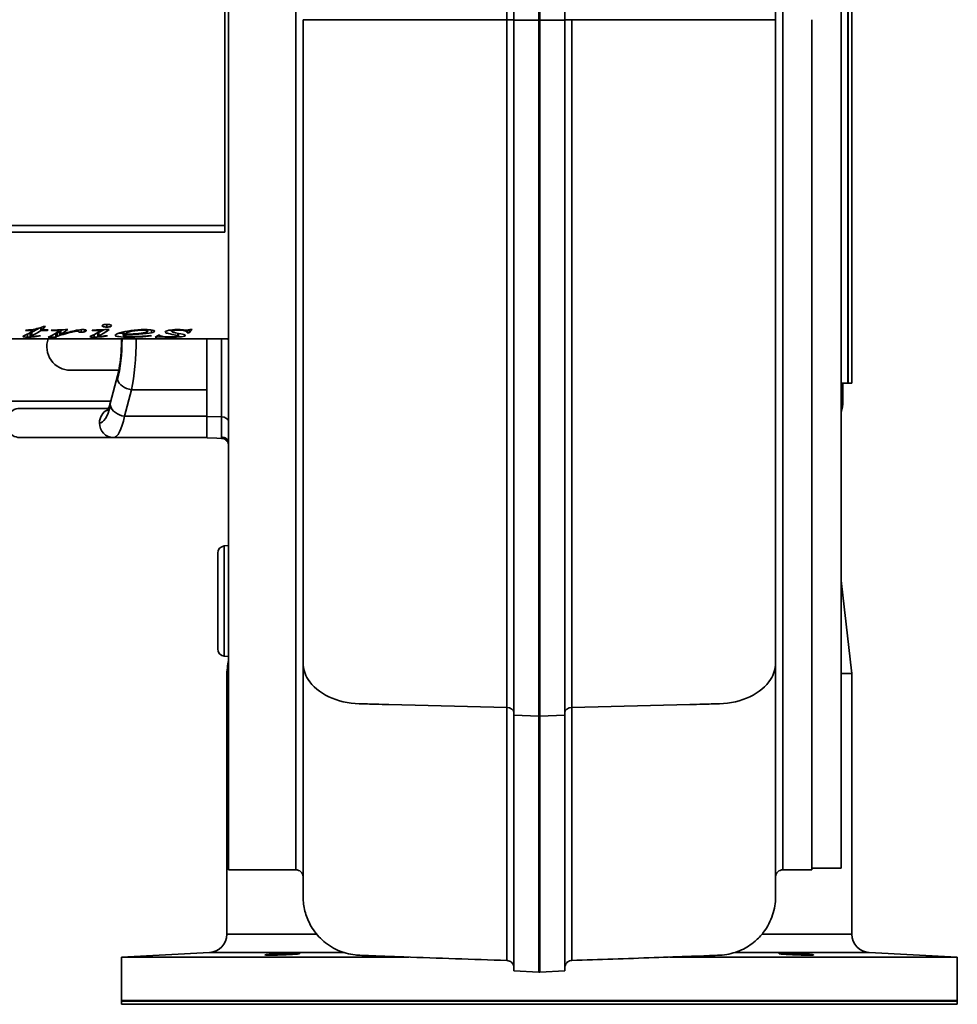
# Model space of a CAD drawing. Header units: millimetres. Extents: x 409 to 851, y 160 to 731.
# Tile 2 of 3: x 593 to 851, y 160 to 431. Entities that reach past the tile are written whole.
import ezdxf

# ---------------------------------------------------------------- set-up
doc = ezdxf.new("R2010")
doc.units = ezdxf.units.MM
doc.header["$LTSCALE"] = 3
doc.layers.add('Krawędzie widoczne(ISO)', color=7, linetype='Continuous', lineweight=35, true_color=0x262659)
doc.layers.add('Widoczne krawędzie styczne(ISO)', color=7, linetype='Continuous', lineweight=35, true_color=0x1a1a3e)

msp = doc.modelspace()

# ---------------------------------------------------------------- linework, layer by layer
at = {"layer": 'Krawędzie widoczne(ISO)'}
for p, q in [((650.4, 196.9), (650.4, 664.9)), ((818.9, 197.4), (818.9, 664.4)), ((728.9, 635.62), (728.9, 430.79)), ((735.8, 635.87), (735.8, 430.77)), ((736, 430.77), (736, 635.87)), ((742.9, 430.79), (742.9, 635.62)), ((820.8, 330.9), (820.8, 530.9)), ((820.9, 330.9), (820.9, 530.9)), ((821.9, 330.9), (821.9, 530.9)), ((649.38, 374.22), (649.38, 493.17)), ((810.9, 265.43), (810.9, 430.9)), ((728.9, 430.79), (728.9, 239.45)), ((735.8, 430.77), (735.8, 239.18)), ((736, 239.18), (736, 430.77)), ((742.9, 239.45), (742.9, 430.79)), ((530.41, 374.22), (649.38, 374.22)), ((649.38, 372.46), (649.38, 374.22)), ((649.38, 372.46), (530.41, 372.46)), ((596.57, 345.34), (594.54, 345.34)), ((595.85, 344.7), (595.85, 343.7)), ((596.29, 344.92), (596.29, 343.92)), ((596.57, 345.64), (596.57, 345.34)), ((598.7, 346.16), (598.7, 345.34)), ((600.58, 345.34), (598.7, 345.34)), ((598.97, 346.26), (598.97, 345.53)), ((598.97, 345.53), (600.8, 345.53)), ((599.45, 346.45), (600.04, 346.45)), ((600.58, 345.53), (600.58, 345.34)), ((601.76, 345.44), (601.76, 345.33)), ((602.83, 344.55), (602.81, 344.55)), ((602.83, 344.55), (602.83, 343.56)), ((603.26, 344.74), (603.26, 343.75)), ((603.41, 345.5), (603.41, 345.31)), ((603.6, 345.51), (603.6, 345.21)), ((603.89, 344.98), (603.89, 343.99)), ((604.27, 345.29), (604.27, 344.31)), ((607.24, 345.12), (607.24, 344.91)), ((609.08, 345.49), (609.08, 345.05)), ((610.79, 345.58), (610.79, 345.01)), ((612.88, 345.45), (612.88, 345.33)), ((614.42, 344.72), (614.42, 343.73)), ((614.86, 345.53), (614.86, 345.22)), ((621.42, 344.94), (621.42, 344.05)), ((621.49, 344.96), (621.49, 344.22)), ((621.58, 344.98), (621.58, 344.32)), ((628.22, 345.59), (628.22, 345.17)), ((634.79, 345.53), (634.79, 345.11)), ((636.42, 344.59), (636.42, 343.95)), ((636.63, 344.55), (636.63, 343.82)), ((639.05, 345.47), (639.05, 344.73)), ((639.54, 344.73), (639.05, 344.73)), ((639.54, 345.52), (639.54, 344.73)), ((639.85, 345.61), (640.35, 345.61)), ((650.4, 343.1), (409.1, 343.1)), ((596.47, 343.66), (596.47, 343.58)), ((602.83, 343.56), (600.8, 343.56)), ((615.05, 343.68), (615.05, 343.6)), ((630.7, 343.53), (630.22, 343.53)), ((630.7, 343.82), (630.7, 343.53)), ((631.02, 344.06), (631.51, 344.06)), ((644.4, 343.1), (644.4, 329.02)), ((619.9, 334.4), (606.9, 334.4)), ((619.85, 332.89), (617.9, 325.62)), ((818.9, 330.9), (820.8, 330.9)), ((819.4, 325.9), (819.4, 330.9)), ((820.9, 331), (820.8, 330.9)), ((821.9, 330.9), (820.9, 330.9)), ((621.9, 329.59), (621.9, 329.59)), ((644.4, 321.75), (644.4, 329.02)), ((617.32, 323.9), (592.93, 323.9)), ((644.4, 321.75), (644.4, 315.9)), ((592.93, 315.9), (618.73, 315.9)), ((644.4, 315.9), (618.73, 315.9)), ((641.9, 315.9), (649.76, 315.62)), ((744.83, 315.9), (744.83, 315.9)), ((649.22, 286.06), (650.4, 286.16)), ((647.4, 257.73), (647.4, 284.06)), ((810.9, 196.9), (810.9, 265.43)), ((670.9, 257.97), (670.9, 259.52)), ((800.9, 257.97), (800.9, 259.52)), ((649.22, 255.74), (650.4, 255.63)), ((650.4, 250.9), (649.9, 250.9)), ((649.9, 179.16), (649.9, 250.9)), ((818.9, 250.9), (821.9, 250.9)), ((821.9, 179.16), (821.9, 250.9)), ((728.9, 239.45), (728.9, 169.1)), ((735.8, 239.18), (735.8, 168.73)), ((736, 168.73), (736, 239.18)), ((742.9, 169.1), (742.9, 239.45)), ((650.4, 196.9), (668.9, 196.9)), ((802.9, 196.9), (810.9, 196.9)), ((810.9, 197.4), (818.9, 197.4)), ((645.16, 174.17), (620.9, 172.9)), ((826.63, 174.17), (850.9, 172.9)), ((699.96, 172.9), (620.9, 172.9)), ((620.9, 160.9), (620.9, 172.9)), ((726.97, 172.9), (726.97, 172.9)), ((726.97, 172.9), (726.97, 172.9)), ((726.97, 172.9), (726.97, 172.9)), ((726.97, 171.95), (726.97, 171.95)), ((744.83, 172.9), (744.83, 172.9)), ((744.83, 172.9), (744.83, 172.9)), ((744.83, 172.9), (744.83, 172.9)), ((744.83, 171.95), (744.83, 171.95)), ((850.9, 172.9), (771.84, 172.9)), ((850.9, 160.9), (850.9, 172.9)), ((728.9, 169.1), (735.8, 168.73)), ((735.8, 168.73), (736, 168.73)), ((742.9, 169.1), (736, 168.73)), ((621, 160.9), (620.9, 160.8)), ((620.9, 160.9), (850.9, 160.9)), ((850.9, 160.8), (620.9, 160.8)), ((620.9, 159.9), (620.9, 160.8)), ((620.9, 159.9), (850.9, 159.9)), ((850.8, 160.9), (850.9, 160.8)), ((850.9, 159.9), (850.9, 160.8))]:
    msp.add_line(p, q, dxfattribs=at)
for centre, radius, start, end in [((606.9, 340.9), 6.5, 160.2169, 270), ((619.9, 340.9), 6.5, 270, 272.6527), ((809.4, 325.9), 10, 341.8051, 0), ((649.4, 284.06), 2, 95, 180), ((649.4, 257.73), 2, 180, 265), ((668.9, 194.9), 2, 46.6893, 90), ((668.9, 194.9), 2, 1.0676, 46.6893), ((802.9, 194.9), 2, 133.3107, 178.9324), ((802.9, 194.9), 2, 90, 133.3107), ((686.9, 189.62), 16, 180, 180.0324), ((784.9, 189.62), 16, 359.9676, 0), ((644.9, 179.16), 5, 273, 0), ((826.9, 179.16), 5, 180, 267)]:
    msp.add_arc(centre, radius, start, end, dxfattribs=at)
msp.add_ellipse((621.76, 324.58), major_axis=(-3.86, 1.04), ratio=0.694747, start_param=6.283185, end_param=6.283432, dxfattribs=at)
for points, knots in [([(615.57, 346.65), (615.57, 346.76), (615.7, 346.85), (615.95, 346.92), (616.21, 347), (616.52, 347.04), (616.91, 347.04)], [0, 0, 0, 0, 1, 1, 1, 2, 2, 2, 2]), ([(616.91, 347.04), (617.28, 347.04), (617.59, 347), (617.85, 346.92), (618.1, 346.85), (618.23, 346.76), (618.23, 346.65)], [0, 0, 0, 0, 1, 1, 1, 2, 2, 2, 2]), ([(594.67, 345.46), (595.65, 345.52), (596.48, 345.61), (597.16, 345.74), (597.83, 345.87), (598.6, 346.1), (599.45, 346.45)], [0, 0, 0, 0, 1, 1, 1, 2, 2, 2, 2]), ([(609.88, 344.89), (609.67, 344.89), (609.5, 344.9), (609.35, 344.93), (609.21, 344.95), (609.12, 345), (609.08, 345.05)], [0, 0, 0, 0, 1, 1, 1, 2, 2, 2, 2]), ([(610.29, 345.61), (610.58, 345.61), (610.82, 345.59), (610.99, 345.55), (611.16, 345.51), (611.24, 345.45), (611.24, 345.37)], [0, 0, 0, 0, 1, 1, 1, 2, 2, 2, 2]), ([(614.86, 345.22), (614.86, 345.26), (614.79, 345.3), (614.66, 345.33), (614.52, 345.35), (614.33, 345.37), (614.08, 345.37)], [0, 0, 0, 0, 1, 1, 1, 2, 2, 2, 2]), ([(616.91, 346.29), (616.53, 346.29), (616.22, 346.32), (615.96, 346.39), (615.7, 346.46), (615.57, 346.55), (615.57, 346.65)], [0, 0, 0, 0, 1, 1, 1, 2, 2, 2, 2]), ([(618.23, 346.65), (618.23, 346.55), (618.1, 346.46), (617.84, 346.39), (617.58, 346.32), (617.27, 346.29), (616.91, 346.29)], [0, 0, 0, 0, 1, 1, 1, 2, 2, 2, 2]), ([(619.24, 344), (619.24, 344.19), (619.65, 344.42), (620.47, 344.68), (621.28, 344.94), (622.3, 345.17), (623.53, 345.34), (624.76, 345.51), (626.03, 345.61), (627.33, 345.61)], [0, 0, 0, 0, 1, 1, 1, 2, 2, 2, 3, 3, 3, 3]), ([(626.83, 345.45), (625.9, 345.45), (624.92, 345.34), (623.88, 345.13), (622.84, 344.93), (622.07, 344.63), (621.58, 344.32)], [0, 0, 0, 0, 1, 1, 1, 2, 2, 2, 2]), ([(624.86, 344.45), (625.98, 344.54), (626.82, 344.65), (627.38, 344.78), (627.94, 344.91), (628.22, 345.04), (628.22, 345.17)], [0, 0, 0, 0, 1, 1, 1, 2, 2, 2, 2]), ([(628.22, 345.17), (628.22, 345.25), (628.1, 345.32), (627.85, 345.37), (627.61, 345.43), (627.27, 345.45), (626.83, 345.45)], [0, 0, 0, 0, 1, 1, 1, 2, 2, 2, 2]), ([(627.33, 345.61), (628.27, 345.61), (628.97, 345.56), (629.42, 345.47), (629.87, 345.38), (630.1, 345.28), (630.1, 345.17)], [0, 0, 0, 0, 1, 1, 1, 2, 2, 2, 2]), ([(632.99, 344.93), (632.99, 345.11), (633.31, 345.26), (633.93, 345.4), (634.55, 345.53), (635.35, 345.61), (636.33, 345.61)], [0, 0, 0, 0, 1, 1, 1, 2, 2, 2, 2]), ([(636.42, 343.95), (636.17, 344.03), (635.64, 344.13), (634.85, 344.28), (634.07, 344.44), (633.56, 344.57), (633.33, 344.66), (633.11, 344.74), (632.99, 344.84), (632.99, 344.93)], [0, 0, 0, 0, 1, 1, 1, 2, 2, 2, 3, 3, 3, 3]), ([(636.58, 345.45), (636.03, 345.45), (635.6, 345.42), (635.27, 345.35), (634.95, 345.28), (634.79, 345.2), (634.79, 345.11)], [0, 0, 0, 0, 1, 1, 1, 2, 2, 2, 2]), ([(634.79, 345.11), (634.79, 345.05), (634.85, 344.99), (634.98, 344.94), (635.11, 344.88), (635.39, 344.81), (635.82, 344.71)], [0, 0, 0, 0, 1, 1, 1, 2, 2, 2, 2]), ([(635.82, 344.71), (636.98, 344.47), (637.72, 344.32), (638.05, 344.22), (638.39, 344.12), (638.55, 344.03), (638.55, 343.95)], [0, 0, 0, 0, 1, 1, 1, 2, 2, 2, 2]), ([(639.05, 344.73), (639, 344.96), (638.75, 345.15), (638.3, 345.27), (637.84, 345.39), (637.27, 345.45), (636.58, 345.45)], [0, 0, 0, 0, 1, 1, 1, 2, 2, 2, 2]), ([(637.11, 345.59), (637.23, 345.59), (637.52, 345.56), (637.97, 345.52), (638.43, 345.48), (638.73, 345.46), (638.89, 345.46)], [0, 0, 0, 0, 1, 1, 1, 2, 2, 2, 2]), ([(595.05, 343.53), (594.68, 343.53), (594.38, 343.54), (594.14, 343.57), (593.91, 343.59), (593.79, 343.62), (593.79, 343.67)], [0, 0, 0, 0, 1, 1, 1, 2, 2, 2, 2]), ([(595.85, 343.7), (595.85, 343.69), (595.88, 343.68), (595.94, 343.67), (596.01, 343.66), (596.08, 343.65), (596.17, 343.65)], [0, 0, 0, 0, 1, 1, 1, 2, 2, 2, 2]), ([(613.41, 343.53), (613.06, 343.53), (612.78, 343.54), (612.56, 343.56), (612.34, 343.58), (612.23, 343.61), (612.23, 343.65)], [0, 0, 0, 0, 1, 1, 1, 2, 2, 2, 2]), ([(614.42, 343.73), (614.42, 343.71), (614.46, 343.7), (614.54, 343.69), (614.62, 343.68), (614.71, 343.67), (614.8, 343.67)], [0, 0, 0, 0, 1, 1, 1, 2, 2, 2, 2]), ([(623.16, 343.53), (621.86, 343.53), (620.89, 343.57), (620.23, 343.66), (619.57, 343.75), (619.24, 343.86), (619.24, 344)], [0, 0, 0, 0, 1, 1, 1, 2, 2, 2, 2]), ([(619.85, 332.89), (620.06, 333.68), (620.26, 334.65), (620.6, 336.82), (620.74, 338.06), (620.92, 340.56), (620.96, 341.83), (620.97, 343.1)], [0, 0, 0, 0, 0.381181, 0.381181, 0.783267, 0.783267, 1.161405, 1.161405, 1.161405, 1.161405]), ([(621.42, 344.05), (621.42, 343.93), (621.71, 343.84), (622.27, 343.78), (622.84, 343.71), (623.53, 343.68), (624.35, 343.68)], [0, 0, 0, 0, 1, 1, 1, 2, 2, 2, 2]), ([(624.35, 343.68), (624.99, 343.68), (625.62, 343.69), (626.22, 343.72), (626.81, 343.75), (627.71, 343.82), (628.89, 343.95)], [0, 0, 0, 0, 1, 1, 1, 2, 2, 2, 2]), ([(631.51, 344.06), (631.56, 343.86), (631.84, 343.75), (632.35, 343.69), (632.86, 343.62), (633.55, 343.59), (634.42, 343.59)], [0, 0, 0, 0, 1, 1, 1, 2, 2, 2, 2]), ([(634.42, 343.59), (635.1, 343.59), (635.63, 343.61), (636.03, 343.65), (636.43, 343.7), (636.63, 343.75), (636.63, 343.82)], [0, 0, 0, 0, 1, 1, 1, 2, 2, 2, 2]), ([(638.55, 343.95), (638.55, 343.82), (638.17, 343.72), (637.41, 343.64), (636.64, 343.56), (635.67, 343.53), (634.49, 343.53)], [0, 0, 0, 0, 1, 1, 1, 2, 2, 2, 2]), ([(616.97, 323.22), (616.97, 323.22), (617.01, 323.27), (617.14, 323.5), (617.26, 323.74), (617.55, 324.44), (617.72, 324.95), (617.88, 325.55)], [0.5558233, 0.5558233, 0.5558233, 0.5558233, 0.7097647, 0.7097647, 0.9402891, 0.9402891, 1.2270865, 1.2270865, 1.2270865, 1.2270865]), ([(648.47, 315.94), (648.47, 315.94), (648.47, 315.94), (648.7, 315.96), (648.93, 315.95), (649.36, 315.85), (649.56, 315.76), (649.94, 315.5), (650.09, 315.33), (650.25, 315.03), (650.31, 314.91), (650.38, 314.63), (650.4, 314.48), (650.4, 314.33)], [-0.0006372, -0.0006372, -0.0006372, -0.0006372, 0, 0, 0.0894214, 0.0894214, 0.1788688, 0.1788688, 0.2733148, 0.2733148, 0.3336031, 0.3336031, 0.3943571, 0.3943571, 0.3943571, 0.3943571]), ([(650.39, 313.72), (650.39, 313.84), (650.38, 313.95), (650.33, 314.18), (650.29, 314.31), (650.15, 314.65), (650.01, 314.87), (649.65, 315.25), (649.43, 315.39), (648.97, 315.6), (648.73, 315.66), (648.47, 315.67), (648.47, 315.67), (648.47, 315.67)], [0.0058093, 0.0058093, 0.0058093, 0.0058093, 0.0391578, 0.0391578, 0.0784826, 0.0784826, 0.1519995, 0.1519995, 0.2217578, 0.2217578, 0.290693, 0.290693, 0.2913398, 0.2913398, 0.2913398, 0.2913398]), ([(670.9, 264.02), (670.9, 260.65), (670.9, 257.29), (670.89, 253.89), (670.89, 253.85), (670.89, 253.81)], [0.0221136, 0.0221136, 0.0221136, 0.0221136, 0.1799953, 0.1799953, 0.181679, 0.181679, 0.181679, 0.181679]), ([(800.9, 264.02), (800.9, 260.65), (800.9, 257.29), (800.9, 253.89), (800.9, 253.85), (800.9, 253.81)], [0.0221136, 0.0221136, 0.0221136, 0.0221136, 0.1799953, 0.1799953, 0.181679, 0.181679, 0.181679, 0.181679]), ([(670.89, 253.76), (670.89, 254.51), (670.89, 255.27), (670.89, 256.24), (670.89, 256.46), (670.89, 256.68)], [18.161997, 18.161997, 18.161997, 18.161997, 18.4950432, 18.4950432, 18.5915914, 18.5915914, 18.5915914, 18.5915914]), ([(800.9, 256.68), (800.9, 256.23), (800.9, 255.77), (800.9, 254.8), (800.9, 254.28), (800.9, 253.76)], [1.7553058, 1.7553058, 1.7553058, 1.7553058, 1.9545291, 1.9545291, 2.184971, 2.184971, 2.184971, 2.184971]), ([(670.93, 250.57), (670.93, 250.57), (670.93, 250.57), (670.93, 250.57), (670.93, 250.57), (670.93, 250.57), (670.93, 250.57), (670.93, 250.57), (670.93, 250.57), (670.93, 250.57), (670.93, 250.57), (670.93, 250.58), (670.93, 250.58), (670.93, 250.58), (670.93, 250.59), (670.93, 250.6), (670.93, 250.61), (670.93, 250.65), (670.93, 250.69), (670.93, 250.79), (670.93, 250.86), (670.93, 251.19), (670.92, 251.45), (670.91, 252.41), (670.9, 253.11), (670.89, 253.81)], [19.8625677, 19.8625677, 19.8625677, 19.8625677, 19.8625682, 19.8625682, 19.8625835, 19.8625835, 19.8627055, 19.8627055, 19.8629497, 19.8629497, 19.8634379, 19.8634379, 19.8644145, 19.8644145, 19.8663676, 19.8663676, 19.8702739, 19.8702739, 19.8858989, 19.8858989, 19.9171489, 19.9171489, 20.0343367, 20.0343367, 20.3468427, 20.3468427, 20.3468427, 20.3468427]), ([(670.89, 189.61), (670.89, 189.61), (670.89, 189.62), (670.89, 189.65), (670.89, 189.73), (670.89, 190.04), (670.89, 190.31), (670.89, 191.39), (670.89, 192.47), (670.89, 196.69), (670.89, 200.84), (670.89, 211.67), (670.89, 218.41), (670.89, 230.25), (670.89, 234.51), (670.89, 242.46), (670.89, 246.03), (670.89, 250.97), (670.89, 252.22), (670.89, 253.57), (670.89, 253.66), (670.89, 253.75)], [0.244937, 0.244937, 0.244937, 0.244937, 0.375563, 0.375563, 1.253221, 1.253221, 2.423575, 2.423575, 4.71388, 4.71388, 9.160353, 9.160353, 13.621737, 13.621737, 15.869086, 15.869086, 17.557515, 17.557515, 18.120042, 18.120042, 18.160132, 18.160132, 18.160132, 18.160132]), ([(800.9, 253.81), (800.89, 253.19), (800.88, 252.56), (800.87, 251.71), (800.87, 251.48), (800.86, 251.07), (800.86, 250.9), (800.86, 250.69), (800.86, 250.66), (800.86, 250.61), (800.86, 250.6), (800.86, 250.58), (800.86, 250.57), (800.86, 250.57), (800.86, 250.57), (800.86, 250.57), (800.86, 250.57), (800.86, 250.57), (800.86, 250.57), (800.86, 250.57)], [0, 0, 0, 0, 0.2781185, 0.2781185, 0.3824115, 0.3824115, 0.4606313, 0.4606313, 0.4752975, 0.4752975, 0.4822503, 0.4822503, 0.4839885, 0.4839885, 0.4842058, 0.4842058, 0.4842601, 0.4842601, 0.4842876, 0.4842876, 0.4842876, 0.4842876]), ([(800.9, 253.75), (800.9, 252.66), (800.9, 251.58), (800.9, 248.14), (800.9, 245.82), (800.9, 240.9), (800.9, 238.32), (800.9, 234.55), (800.9, 233.3), (800.9, 231.44), (800.9, 230.82), (800.9, 229.88), (800.9, 229.57), (800.9, 228.31), (800.9, 227.39), (800.9, 223.76), (800.9, 221.17), (800.9, 211.66), (800.9, 205.77), (800.9, 196.69), (800.9, 193.44), (800.9, 190.62), (800.9, 190.02), (800.9, 189.69), (800.9, 189.65), (800.9, 189.62), (800.9, 189.61), (800.9, 189.61)], [2.186837, 2.186837, 2.186837, 2.186837, 2.671544, 2.671544, 3.747247, 3.747247, 5.017199, 5.017199, 5.669128, 5.669128, 6.003212, 6.003212, 6.174339, 6.174339, 6.687745, 6.687745, 8.228631, 8.228631, 12.683306, 12.683306, 17.127297, 17.127297, 19.342275, 19.342275, 19.895752, 19.895752, 20.102845, 20.102845, 20.102845, 20.102845]), ([(726.97, 171.95), (717.53, 172.28), (708.09, 172.61), (696.3, 173.02), (693.94, 173.1), (690.69, 173.22), (689.8, 173.25), (688.1, 173.32), (687.29, 173.36), (686.12, 173.43), (685.68, 173.45), (683.58, 173.67), (681.92, 174.12), (678.82, 175.51), (677.35, 176.49), (675.51, 178.19), (674.96, 178.79), (673.96, 180.03), (673.52, 180.68), (672.38, 182.62), (671.91, 183.8), (671.18, 186.32), (670.96, 187.63), (670.9, 189.13), (670.9, 189.34), (670.89, 189.53), (670.89, 189.55), (670.89, 189.58), (670.89, 189.59), (670.89, 189.62), (670.89, 189.61), (670.89, 189.61)], [0, 0, 0, 0, 2.832573, 2.832573, 3.540678, 3.540678, 3.806638, 3.806638, 4.058197, 4.058197, 4.186137, 4.186137, 4.692452, 4.692452, 5.208768, 5.208768, 5.459735, 5.459735, 5.711061, 5.711061, 6.219825, 6.219825, 6.721871, 6.721871, 6.796224, 6.796224, 6.807149, 6.807149, 6.818933, 6.818933, 6.905275, 6.905275, 6.905275, 6.905275]), ([(800.9, 189.61), (800.9, 189.61), (800.9, 189.61), (800.9, 189.6), (800.9, 189.59), (800.9, 189.58), (800.9, 189.57), (800.9, 189.52), (800.9, 189.46), (800.88, 188.62), (800.81, 187.77), (800.39, 185.27), (799.9, 183.7), (798.65, 181.28), (798.13, 180.43), (796.86, 178.79), (796.1, 177.98), (794.15, 176.3), (792.88, 175.48), (790.05, 174.19), (788.45, 173.73), (785.98, 173.42), (785.13, 173.4), (783.3, 173.31), (782.23, 173.26), (780.03, 173.18), (778.89, 173.14), (774.32, 172.98), (770.9, 172.86), (759.92, 172.48), (752.38, 172.22), (744.83, 171.95)], [0, 0, 0, 0, 0.072446, 0.072446, 0.092145, 0.092145, 0.102094, 0.102094, 0.122279, 0.122279, 0.437811, 0.437811, 1.096733, 1.096733, 1.414481, 1.414481, 1.752925, 1.752925, 2.199411, 2.199411, 2.688776, 2.688776, 2.949271, 2.949271, 3.267443, 3.267443, 3.610047, 3.610047, 4.637846, 4.637846, 6.904019, 6.904019, 6.904019, 6.904019]), ([(661.99, 173.69), (662.42, 173.72), (662.95, 173.75), (664.1, 173.81), (664.72, 173.84), (665.88, 173.88), (666.49, 173.9), (667.62, 173.92), (668.14, 173.93), (668.95, 173.93), (669.31, 173.92), (669.79, 173.9), (669.92, 173.88), (669.95, 173.84), (669.85, 173.81), (669.42, 173.75), (669.09, 173.72), (668.7, 173.69), (668.29, 173.66), (667.75, 173.62), (666.56, 173.56), (665.91, 173.53), (664.68, 173.48), (664.02, 173.46), (662.81, 173.44), (662.26, 173.43), (661.39, 173.43), (661.02, 173.44), (660.53, 173.46), (660.42, 173.48), (660.45, 173.53), (660.59, 173.56), (661.13, 173.62), (661.53, 173.66), (661.99, 173.69)], [1.477829, 1.477829, 1.477829, 1.477829, 1.651357, 1.651357, 1.824884, 1.824884, 1.998143, 1.998143, 2.171402, 2.171402, 2.344661, 2.344661, 2.517919, 2.517919, 2.691447, 2.691447, 2.864974, 2.864974, 2.864974, 3.049777, 3.049777, 3.234579, 3.234579, 3.419234, 3.419234, 3.603889, 3.603889, 3.788544, 3.788544, 3.973199, 3.973199, 4.158002, 4.158002, 4.342804, 4.342804, 4.342804, 4.342804]), ([(803.09, 173.69), (802.7, 173.72), (802.37, 173.75), (801.94, 173.81), (801.84, 173.84), (801.87, 173.88), (802, 173.9), (802.48, 173.92), (802.84, 173.93), (803.66, 173.93), (804.17, 173.92), (805.3, 173.9), (805.92, 173.88), (807.07, 173.84), (807.69, 173.81), (808.84, 173.75), (809.37, 173.72), (810.26, 173.66), (810.66, 173.62), (811.2, 173.56), (811.34, 173.53), (811.37, 173.48), (811.26, 173.46), (810.77, 173.44), (810.4, 173.43), (809.53, 173.43), (808.98, 173.44), (807.77, 173.46), (807.11, 173.48), (805.88, 173.53), (805.23, 173.56), (804.04, 173.62), (803.51, 173.66), (803.09, 173.69)], [0, 0, 0, 0, 0.173528, 0.173528, 0.347055, 0.347055, 0.520314, 0.520314, 0.693573, 0.693573, 0.866831, 0.866831, 1.04009, 1.04009, 1.213618, 1.213618, 1.387145, 1.387145, 1.571947, 1.571947, 1.756749, 1.756749, 1.941405, 1.941405, 2.12606, 2.12606, 2.310715, 2.310715, 2.49537, 2.49537, 2.680172, 2.680172, 2.864974, 2.864974, 2.864974, 2.864974]), ([(728.9, 169.96), (728.9, 170.09), (728.88, 170.22), (728.83, 170.47), (728.8, 170.59), (728.67, 170.9), (728.56, 171.09), (728.28, 171.41), (728.12, 171.55), (727.76, 171.77), (727.56, 171.85), (727.23, 171.93), (727.1, 171.95), (726.97, 171.95)], [0, 0, 0, 0, 0.0391322, 0.0391322, 0.0768621, 0.0768621, 0.1402122, 0.1402122, 0.2034816, 0.2034816, 0.2667472, 0.2667472, 0.3060159, 0.3060159, 0.3060159, 0.3060159]), ([(744.83, 171.95), (744.62, 171.95), (744.42, 171.91), (744.03, 171.77), (743.84, 171.67), (743.5, 171.41), (743.35, 171.24), (743.11, 170.89), (743.02, 170.69), (742.95, 170.4), (742.93, 170.32), (742.9, 170.14), (742.9, 170.05), (742.9, 169.96)], [0, 0, 0, 0, 0.0608525, 0.0608525, 0.1235309, 0.1235309, 0.1894422, 0.1894422, 0.2517994, 0.2517994, 0.2786022, 0.2786022, 0.3058984, 0.3058984, 0.3058984, 0.3058984])]:
    msp.add_open_spline(points, degree=3, knots=knots, dxfattribs=at)
for points in [[(594.24, 343.94), (595.02, 344.3), (595.79, 344.76), (596.57, 345.34)], [(594.54, 345.34), (594.58, 345.38), (594.63, 345.42), (594.67, 345.46)], [(595.85, 344.54), (595.68, 344.53), (595.52, 344.53), (595.35, 344.53)], [(596.29, 344.92), (595.99, 344.79), (595.85, 344.73), (595.85, 344.7)], [(598.29, 346.03), (597.62, 345.58), (596.96, 345.21), (596.29, 344.92)], [(598.7, 345.34), (597.9, 344.75), (597.09, 344.28), (596.29, 343.92)], [(600.04, 346.45), (599.68, 346.12), (599.32, 345.82), (598.97, 345.53)], [(600.8, 345.53), (600.73, 345.47), (600.66, 345.4), (600.58, 345.34)], [(600.8, 343.56), (601.59, 343.84), (602.38, 344.25), (603.17, 344.79)], [(601.58, 345.44), (603.1, 345.49), (604.61, 345.55), (606.13, 345.61)], [(601.76, 345.33), (601.7, 345.36), (601.64, 345.4), (601.58, 345.44)], [(602.73, 345.35), (602.55, 345.35), (602.23, 345.34), (601.76, 345.33)], [(603.41, 345.31), (603.23, 345.34), (603, 345.35), (602.73, 345.35)], [(603.26, 344.74), (603.12, 344.67), (602.98, 344.61), (602.83, 344.55)], [(603.17, 344.79), (603.46, 344.98), (603.6, 345.13), (603.6, 345.21)], [(603.89, 344.98), (603.52, 344.84), (603.31, 344.77), (603.26, 344.74)], [(603.6, 345.21), (603.6, 345.25), (603.53, 345.28), (603.41, 345.31)], [(604.27, 345.11), (604.14, 345.07), (604.01, 345.02), (603.89, 344.98)], [(604.85, 344.29), (604.48, 344.19), (604.16, 344.09), (603.89, 343.99)], [(606.13, 345.61), (605.51, 345.1), (604.89, 344.66), (604.27, 344.31)], [(604.71, 345.55), (604.56, 345.46), (604.42, 345.37), (604.27, 345.29)], [(604.27, 344.31), (605.84, 344.74), (607.26, 345.16), (608.52, 345.4)], [(607.24, 344.91), (606.51, 344.73), (605.71, 344.52), (604.85, 344.29)], [(608.29, 345.13), (608.05, 345.1), (607.71, 345.02), (607.24, 344.91)], [(608.72, 345.15), (608.56, 345.15), (608.42, 345.14), (608.29, 345.13)], [(608.52, 345.4), (609.25, 345.53), (609.84, 345.61), (610.29, 345.61)], [(608.97, 345.13), (608.9, 345.14), (608.81, 345.15), (608.72, 345.15)], [(609.08, 345.05), (609.06, 345.09), (609.02, 345.11), (608.97, 345.13)], [(610.79, 345.01), (610.58, 344.93), (610.28, 344.89), (609.88, 344.89)], [(611.24, 345.37), (611.24, 345.24), (611.09, 345.12), (610.79, 345.01)], [(612.58, 343.85), (613.2, 344.11), (613.82, 344.44), (614.44, 344.84)], [(612.88, 345.45), (614.42, 345.51), (615.97, 345.57), (617.51, 345.62)], [(614.08, 345.37), (613.89, 345.37), (613.48, 345.36), (612.88, 345.33)], [(614.42, 344.55), (614.26, 344.54), (614.1, 344.54), (613.94, 344.53)], [(614.7, 344.86), (614.51, 344.78), (614.42, 344.74), (614.42, 344.72)], [(614.44, 344.84), (614.72, 345.03), (614.86, 345.17), (614.86, 345.22)], [(617.51, 345.62), (616.57, 344.88), (615.64, 344.29), (614.7, 343.87)], [(616.04, 345.57), (615.6, 345.3), (615.15, 345.06), (614.7, 344.86)], [(621.42, 344.56), (621, 344.57), (620.64, 344.6), (620.34, 344.64)], [(621.49, 344.22), (621.45, 344.15), (621.42, 344.09), (621.42, 344.05)], [(625.74, 344.36), (624.73, 344.3), (623.32, 344.25), (621.49, 344.22)], [(621.58, 344.32), (622.93, 344.35), (624.02, 344.39), (624.86, 344.45)], [(629.2, 344.74), (628.42, 344.57), (627.26, 344.45), (625.74, 344.36)], [(628.39, 345.58), (628.33, 345.57), (628.27, 345.57), (628.22, 345.56)], [(630.1, 345.17), (630.1, 345.01), (629.8, 344.87), (629.2, 344.74)], [(634.79, 345.28), (634.52, 345.34), (634.29, 345.39), (634.08, 345.43)], [(636.33, 345.61), (636.62, 345.61), (636.88, 345.6), (637.11, 345.59)], [(638.89, 345.46), (639.27, 345.46), (639.59, 345.51), (639.85, 345.61)], [(640.35, 345.61), (640.08, 345.28), (639.81, 344.99), (639.54, 344.73)], [(593.79, 343.67), (593.79, 343.72), (593.94, 343.81), (594.24, 343.94)], [(596.47, 343.58), (596, 343.54), (595.53, 343.53), (595.05, 343.53)], [(596.29, 343.92), (595.99, 343.8), (595.85, 343.74), (595.85, 343.7)], [(596.17, 343.65), (596.37, 343.65), (596.63, 343.67), (596.95, 343.7)], [(598.66, 343.87), (597.89, 343.71), (597.16, 343.62), (596.47, 343.58)], [(596.95, 343.7), (597.14, 343.72), (597.56, 343.79), (598.22, 343.91)], [(598.22, 343.91), (598.36, 343.9), (598.51, 343.88), (598.66, 343.87)], [(603.26, 343.75), (603.12, 343.68), (602.98, 343.62), (602.83, 343.56)], [(603.89, 343.99), (603.52, 343.84), (603.31, 343.77), (603.26, 343.75)], [(612.23, 343.65), (612.23, 343.69), (612.35, 343.75), (612.58, 343.85)], [(615.05, 343.6), (614.48, 343.55), (613.94, 343.53), (613.41, 343.53)], [(614.7, 343.87), (614.51, 343.79), (614.42, 343.74), (614.42, 343.73)], [(614.8, 343.67), (614.92, 343.67), (615.07, 343.68), (615.24, 343.7)], [(617.08, 343.87), (616.5, 343.75), (615.83, 343.66), (615.05, 343.6)], [(615.24, 343.7), (615.7, 343.74), (616.15, 343.81), (616.61, 343.91)], [(616.61, 343.91), (616.77, 343.9), (616.93, 343.88), (617.08, 343.87)], [(629.16, 343.89), (627.06, 343.61), (625.06, 343.53), (623.16, 343.53)], [(628.89, 343.95), (628.98, 343.93), (629.07, 343.91), (629.16, 343.89)], [(630.22, 343.53), (630.48, 343.67), (630.75, 343.85), (631.02, 344.06)], [(631.61, 343.59), (631.21, 343.59), (630.91, 343.57), (630.7, 343.53)], [(632.29, 343.58), (631.99, 343.59), (631.77, 343.59), (631.61, 343.59)], [(634.49, 343.53), (633.86, 343.53), (633.12, 343.54), (632.29, 343.58)], [(636.63, 343.82), (636.63, 343.87), (636.56, 343.91), (636.42, 343.95)], [(650.4, 313.69), (650.4, 313.68), (650.4, 313.68), (650.4, 313.67)], [(818.9, 276.51), (819.89, 267.98), (820.89, 259.45), (821.9, 250.9)], [(649.9, 250.9), (650.06, 252.32), (650.23, 253.74), (650.4, 255.16)]]:
    msp.add_open_spline(points, degree=3, dxfattribs=at)
at = {"layer": 'Widoczne krawędzie styczne(ISO)'}
for p, q in [((668.9, 664.9), (668.9, 196.9)), ((802.9, 664.9), (802.9, 196.9)), ((800.9, 430.9), (800.9, 597.77)), ((670.89, 430.9), (685.56, 430.9)), ((670.9, 264.02), (670.9, 430.9)), ((800.9, 430.9), (786.23, 430.9)), ((800.9, 264.02), (800.9, 430.9)), ((728.9, 430.79), (735.8, 430.77)), ((735.8, 430.77), (736, 430.77)), ((736, 430.77), (742.9, 430.79)), ((616.91, 347.04), (616.91, 346.29)), ((595.05, 344.35), (595.05, 343.53)), ((602.73, 345.48), (602.73, 345.35)), ((604.85, 344.47), (604.85, 344.29)), ((608.29, 345.35), (608.29, 345.13)), ((608.72, 345.43), (608.72, 345.15)), ((608.97, 345.48), (608.97, 345.13)), ((609.88, 345.59), (609.88, 344.89)), ((613.41, 344.24), (613.41, 343.53)), ((614.08, 345.5), (614.08, 345.37)), ((614.7, 344.86), (614.7, 343.87)), ((625.74, 344.53), (625.74, 344.36)), ((626.83, 345.6), (626.83, 345.45)), ((629.2, 345.51), (629.2, 344.74)), ((636.58, 345.61), (636.58, 345.45)), ((623.16, 343.7), (623.16, 343.53)), ((631.61, 343.91), (631.61, 343.59)), ((632.29, 343.69), (632.29, 343.58)), ((634.49, 343.59), (634.49, 343.53)), ((648.47, 343.1), (648.47, 321.59)), ((624.9, 339.59), (624.9, 339.59)), ((621.76, 321.75), (623.71, 329.02)), ((623.71, 329.02), (644.4, 329.02)), ((617.97, 325.9), (576.45, 325.9)), ((818.9, 325.9), (819.4, 325.9)), ((621.76, 321.75), (644.4, 321.75)), ((644.4, 321.69), (648.47, 321.59)), ((648.47, 315.94), (648.47, 321.59)), ((744.83, 320.9), (744.83, 320.9)), ((649.22, 286.06), (649.22, 255.74)), ((694.48, 242.41), (726.97, 241.61)), ((777.32, 242.41), (744.83, 241.61)), ((728.9, 239.45), (735.8, 239.18)), ((735.8, 239.18), (736, 239.18)), ((736, 239.18), (742.9, 239.45)), ((674.66, 179.16), (649.9, 179.16)), ((797.13, 179.16), (821.9, 179.16)), ((682.07, 174.17), (645.16, 174.17)), ((726.97, 174.48), (726.97, 174.48)), ((744.83, 174.48), (744.83, 174.48)), ((826.63, 174.17), (789.72, 174.17))]:
    msp.add_line(p, q, dxfattribs=at)
for centre, major_axis, ratio, start_param, end_param in [((616.81, 343.17), (0, -16), 0.267949, 0.785398, 1.566359), ((620.68, 343.17), (0, 20), 0.214359, 3.926991, 4.708839), ((648.4, 342.52), (2, 0), 0.707107, 0, 0.415901), ((623.71, 331.85), (-3.86, 1.04), 0.694747, 0.000249, 0.3681), ((623.71, 331.85), (-3.86, 1.04), 0.694747, 0.3681, 1.754846), ((621.76, 324.58), (-3.86, 1.04), 0.694747, 0.000247, 0.3681), ((592.93, 319.9), (0, 4), 0.965926, 0, 3.141593), ((614.87, 335.9), (0, -16), 0.267949, 0, 0.785398), ((618.73, 319.9), (0, -4), 0.965926, 3.56006, 4.712389), ((618.73, 319.9), (0, 4), 0.965926, 0.282465, 0.282911), ((621.76, 324.58), (-3.86, 1.04), 0.694747, 0.3681, 1.754846), ((618.73, 319.9), (0, -4), 0.965926, 4.712389, 6.283185), ((618.73, 335.9), (0, 20), 0.214359, 3.141593, 3.926991), ((648.4, 320.18), (2, 0), 0.707107, 0, 1.53589), ((776.93, 1247.89), (1290.33, 58.83), 0.722576, 4.579784, 4.580291), ((726.9, 240.14), (2, 0), 0.736702, 0, 1.535922), ((744.9, 240.14), (-2, 0), 0.736702, 4.747264, 6.283185)]:
    msp.add_ellipse(centre, major_axis=major_axis, ratio=ratio, start_param=start_param, end_param=end_param, dxfattribs=at)
for points, knots in [([(726.97, 633.61), (726.97, 621.94), (726.97, 609.38), (726.97, 596.1), (726.97, 591.46), (726.97, 586.72), (726.97, 581.9), (726.97, 572.96), (726.97, 563.74), (726.97, 554.3), (726.97, 544.32), (726.97, 534.1), (726.97, 523.7), (726.97, 513.9), (726.97, 503.94), (726.97, 493.88), (726.97, 483.36), (726.97, 472.72), (726.97, 462.03), (726.97, 451.67), (726.97, 441.27), (726.97, 430.9)], [-22.302583, -22.302583, -22.302583, -22.302583, -17.523458, -17.523458, -17.523458, -15.850299, -15.850299, -15.850299, -12.744333, -12.744333, -12.744333, -9.462144, -9.462144, -9.462144, -6.372167, -6.372167, -6.372167, -3.138019, -3.138019, -3.138019, 0, 0, 0, 0]), ([(685.56, 430.9), (685.82, 430.9), (686.08, 430.9), (686.34, 430.9), (687.85, 430.9), (689.36, 430.9), (690.87, 430.9), (702.9, 430.9), (714.93, 430.9), (726.97, 430.9)], [0.4935452, 0.4935452, 0.4935452, 0.4935452, 0.5013275, 0.5013275, 0.5013275, 0.5468959, 0.5468959, 0.5468959, 0.9101414, 0.9101414, 0.9101414, 0.9101414]), ([(726.97, 430.9), (727.55, 430.9), (728.12, 430.88), (728.48, 430.86), (728.75, 430.85), (728.9, 430.83), (728.9, 430.81)], [0, 0, 0, 0, 0.571429, 0.571429, 0.571429, 1, 1, 1, 1]), ([(726.97, 430.9), (726.97, 410.53), (726.97, 369.99), (726.97, 317.52), (726.97, 274.55), (726.97, 251.94), (726.97, 241.61)], [-21.552795, -21.552795, -21.552795, -21.552795, -15.394951, -9.23697, -4.618485, 0, 0, 0, 0]), ([(744.83, 430.9), (744.24, 430.89), (743.67, 430.88), (743.31, 430.86), (743.05, 430.85), (742.9, 430.83), (742.9, 430.81)], [0, 0, 0, 0, 0.571429, 0.571429, 0.571429, 1, 1, 1, 1]), ([(744.83, 241.61), (744.83, 248.4), (744.83, 255.61), (744.83, 263.19), (744.83, 270.99), (744.83, 279.18), (744.83, 287.7), (744.83, 295.87), (744.83, 304.34), (744.83, 313.08), (744.83, 322.31), (744.83, 331.84), (744.83, 341.58), (744.83, 350.84), (744.83, 360.3), (744.83, 369.9), (744.83, 375.04), (744.83, 380.23), (744.83, 385.45), (744.83, 400.41), (744.83, 415.62), (744.83, 430.9)], [-21.552795, -21.552795, -21.552795, -21.552795, -18.517095, -18.517095, -18.517095, -15.394853, -15.394853, -15.394853, -12.402399, -12.402399, -12.402399, -9.236912, -9.236912, -9.236912, -6.230076, -6.230076, -6.230076, -4.618456, -4.618456, -4.618456, 0, 0, 0, 0]), ([(786.23, 430.9), (785.97, 430.9), (785.71, 430.9), (785.45, 430.9), (783.94, 430.9), (782.43, 430.9), (780.93, 430.9), (768.89, 430.9), (756.86, 430.9), (744.83, 430.9)], [0.4935452, 0.4935452, 0.4935452, 0.4935452, 0.5013275, 0.5013275, 0.5013275, 0.5468959, 0.5468959, 0.5468959, 0.9101415, 0.9101415, 0.9101415, 0.9101415]), ([(670.89, 253.81), (670.92, 252.27), (671.39, 250.73), (673.49, 247.39), (677.48, 244.04), (683.36, 242.69), (687.83, 242.58), (689.33, 242.54), (692.04, 242.47), (693.26, 242.44), (694.48, 242.41)], [0.181679, 0.181679, 0.181679, 0.181679, 0.2542099, 0.2542099, 0.352959, 0.4517081, 0.4517081, 0.5013313, 0.5013313, 0.541748, 0.541748, 0.541748, 0.541748]), ([(800.9, 253.81), (800.88, 252.27), (800.4, 250.73), (798.3, 247.39), (794.31, 244.04), (788.43, 242.69), (783.96, 242.58), (782.46, 242.54), (779.75, 242.47), (778.53, 242.44), (777.32, 242.41)], [0.181679, 0.181679, 0.181679, 0.181679, 0.2542099, 0.2542099, 0.352959, 0.4517081, 0.4517081, 0.5013313, 0.5013313, 0.541748, 0.541748, 0.541748, 0.541748]), ([(726.97, 241.61), (726.97, 221.62), (726.97, 194.38), (726.97, 175.24), (726.97, 171.96), (726.97, 171.95)], [-20.846583, -20.846583, -20.846583, -20.846583, -11.912333, -5.956167, -1.15532, -1.15532, -1.15532, -1.15532]), ([(744.83, 171.95), (744.83, 171.96), (744.83, 175.24), (744.83, 194.38), (744.83, 221.62), (744.83, 241.61)], [-19.691266, -19.691266, -19.691266, -19.691266, -14.890417, -8.93425, 0, 0, 0, 0])]:
    msp.add_open_spline(points, degree=3, knots=knots, dxfattribs=at)

doc.saveas('drawing.dxf')
